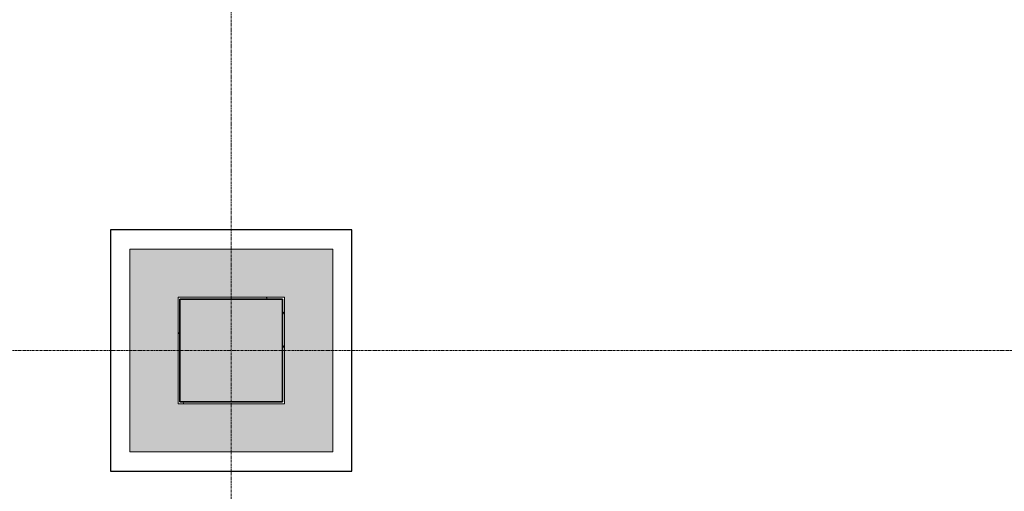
# Model space of a CAD drawing. Header units: millimetres. Extents: x 3625 to 90524, y -20577 to 42628.
# Tile 65 of 256: x 33639 to 38760, y 29596 to 32049. Entities that reach past the tile are written whole.
import ezdxf

# ---------------------------------------------------------------- set-up
doc = ezdxf.new("R2010")
doc.units = ezdxf.units.MM
doc.linetypes.add('stramien', pattern=[22.225, 12.7, -3.175, 3.175, -3.175])
for name, color, linetype, lineweight in [('A-CLNG-SUSP', 5, 'Continuous', 25), ('A-FLOR-PATT', 8, 'Continuous', 18), ('A-GENM', 6, 'Continuous', 18), ('S-COLS', 6, 'Continuous', 18), ('S-GRID', 1, 'Continuous', 18)]:
    doc.layers.add(name, color=color, linetype=linetype, lineweight=lineweight)

# ---------------------------------------------------------------- blocks, each defined once
blk = doc.blocks.new('3073_04 constructie_abt_export 08-11-2012_rvt-1-Plotview plafond vierde Verdieping - 1 op 100')
at = {"layer": 'A-FLOR-PATT'}
h = blk.add_hatch(color=254, dxfattribs=at)
h.paths.add_polyline_path([(14989, 24301.2), (16044.7, 24301.2), (16044.7, 25355.2), (14989, 25355.2), (14989, 24318.3)], flags=0)
h.paths.add_polyline_path([(9488.8, 24301.2), (10544.5, 24301.2), (10544.5, 25355.2), (9488.8, 25355.2), (9488.8, 24304.5)], flags=0)
h.paths.add_polyline_path([(15239.6, 24551.2), (15239.6, 25105.2), (15793.6, 25105.2), (15793, 24551.2), (15249.6, 24551.2)], flags=0)
h.paths.add_polyline_path([(10293.6, 24551.2), (9739.6, 24551.2), (9739.6, 25105.2), (10293.6, 25104.2), (10293.6, 24561.2)], flags=0)
h.paths.add_polyline_path([(15249.6, 29801.2), (16044.4, 29801.2), (16044.4, 30855.2), (14988.8, 30855.2), (14988.8, 29801.2)], flags=0)
h.paths.add_polyline_path([(9488.8, 29801.2), (10544.5, 29801.2), (10544.5, 30855.2), (9488.8, 30855.2), (9488.8, 30051.2)], flags=0)
h.paths.add_polyline_path([(18655.6, 29801.2), (19083.6, 29801.2), (19083.6, 30051.2), (19076.6, 30051.2), (19076.6, 35023.2), (18655.6, 35023.2), (18655.6, 29974.5)], flags=0)
h.paths.add_polyline_path([(15783.6, 30051.2), (15239.6, 30051.2), (15239.6, 30605.2), (15793.6, 30604.4), (15793.6, 30051.2)], flags=0)
h.paths.add_polyline_path([(10293.6, 30051.2), (9739.6, 30052), (9739.6, 30605.2), (10293.6, 30604.2), (10293.6, 30061.2)], flags=0)
at = {"layer": 'S-COLS', "lineweight": 5}
blk.add_hatch(color=256, dxfattribs=at).paths.add_polyline_path([(10283.6, 30061.2), (10283.6, 30595.2), (9749.6, 30595.2), (9749.6, 30061.2)], flags=0)
at = {"layer": 'S-COLS', "color": 90, "lineweight": 35}
for p, q in [((9749.6, 30061.2), (9749.6, 30595.2)), ((9749.6, 30595.2), (10283.6, 30595.2)), ((10283.6, 30595.2), (10283.6, 30061.2)), ((10283.6, 30061.2), (9749.6, 30061.2))]:
    blk.add_line(p, q, dxfattribs=at)
blk = doc.blocks.new('42_KA leemstuc betonkolomafwerking - Type-7433552-Plotview plafond vierde Verdieping - 1 op 100')
at = {"layer": 'A-GENM'}
h = blk.add_hatch(dxfattribs=at)
h.set_pattern_fill('FP_93', color=256, style=0, pattern_type=2)
h.set_pattern_definition([(0, (14705.88, -30328.2), (406.4, 101.6), [33.528, -271.272, 33.528, -271.272, -1625.6]), (0, (14705.88, -30328.2), (406.4, 101.6), [-609.6, 33.528, -576.072, 33.528, -271.272, -711.2]), (0, (14705.88, -30328.2), (406.4, 101.6), [-1524, 33.528, -169.672, 33.528, -474.472]), (120, (14858.27, -30277.4), (-291.18818, 301.15272), [33.528, -271.272, 33.528, -1896.872]), (120, (14858.27, -30277.4), (-291.18818, 301.15272), [-338.328, -271.272, 33.528, -576.072, -1016]), (120, (14858.27, -30277.4), (-291.18818, 301.15272), [-1219.2, 33.528, -271.272, 33.528, -677.672]), (120, (14858.27, -30277.4), (-291.18818, 301.15272), [-1557.528, -169.672, 33.528, -474.472]), (240, (14909.08, -30074.2), (-115.21182, -402.75272), [33.528, -271.272, 33.528, -1896.872]), (240, (14909.08, -30074.2), (-115.21182, -402.75272), [-338.328, -271.272, 33.528, -576.072, -1016]), (240, (14909.08, -30074.2), (-115.21182, -402.75272), [-1219.2, 33.528, -271.272, 33.528, -677.672]), (240, (14909.08, -30074.2), (-115.21182, -402.75272), [-1557.528, -169.672, 33.528, -474.472])])
h.paths.add_polyline_path([(-277, -277), (277, -277), (277, 277), (-277, 277)], flags=0)
h.paths.add_polyline_path([(-267, -267), (-267, 267), (267, 267), (267, -267)], flags=0)
for p, q in [((-277, 277), (277, 277)), ((-277, -277), (-277, 277)), ((267, 267), (-267, 267)), ((-267, 267), (-267, -267)), ((267, -267), (267, 267)), ((277, 277), (277, -277)), ((277, -277), (-277, -277)), ((-267, -267), (267, -267))]:
    blk.add_line(p, q, dxfattribs=at)

msp = doc.modelspace()

# ---------------------------------------------------------------- linework, layer by layer
at = {"layer": 'A-CLNG-SUSP'}
for p, q in [((35366.9, 30955.2), (34111.3, 30955.2)), ((34111.3, 30955.2), (34111.3, 29701.2)), ((35366.9, 29701.2), (35366.9, 30955.2)), ((34111.3, 29701.2), (35366.9, 29701.2))]:
    msp.add_line(p, q, dxfattribs=at)
at = {"layer": 'A-GENM'}
for p, q in [((34111.3, 30855.2), (34111.3, 30955.2)), ((34111.3, 30955.2), (35366.9, 30955.2)), ((35366.9, 30955.2), (35366.9, 30855.2)), ((34111.3, 29801.2), (34111.3, 30855.2)), ((34211.3, 30855.2), (34211.3, 29801.2)), ((35266.9, 30855.2), (34211.3, 30855.2)), ((35266.9, 29801.2), (35266.9, 30855.2)), ((35366.9, 30855.2), (35366.9, 29801.2)), ((34111.3, 29701.2), (34111.3, 29801.2)), ((34211.3, 29801.2), (35266.9, 29801.2)), ((35366.9, 29801.2), (35366.9, 29701.2)), ((35366.9, 29701.2), (34111.3, 29701.2))]:
    msp.add_line(p, q, dxfattribs=at)
at = {"layer": 'S-GRID', "linetype": 'stramien'}
for p, q in [((34739.1, 41627.6), (34739.1, -3246.7)), ((23498.5, 30328.2), (89501.6, 30328.2))]:
    msp.add_line(p, q, dxfattribs=at)

# ---------------------------------------------------------------- block references
at = {"color": 250, "lineweight": 5}
msp.add_blockref('3073_04 constructie_abt_export 08-11-2012_rvt-1-Plotview plafond vierde Verdieping - 1 op 100', (24722.5, 0), dxfattribs=at)
at = {"layer": 'A-GENM'}
msp.add_blockref('42_KA leemstuc betonkolomafwerking - Type-7433552-Plotview plafond vierde Verdieping - 1 op 100', (34739.1, 30328.2), dxfattribs=at)

doc.saveas('drawing.dxf')
